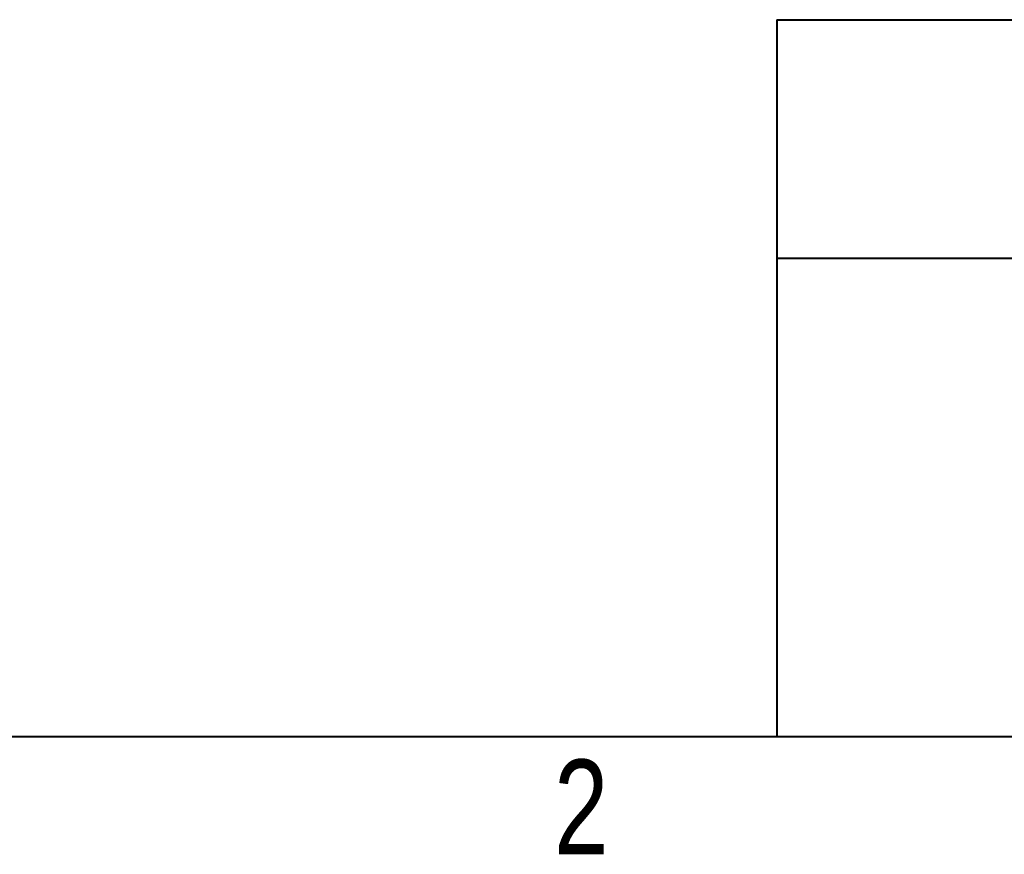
# Model space of a CAD drawing. Header units: inches. Extents: x 0.5 to 33, y 0.5 to 21.5.
# Tile 13 of 35: x 12.5 to 14.2, y 0.6 to 2. Entities that reach past the tile are written whole.
import ezdxf

# ---------------------------------------------------------------- set-up
doc = ezdxf.new("R2010")
doc.units = ezdxf.units.IN
doc.header["$MEASUREMENT"] = 0
doc.layers.add('2', color=179, linetype='Continuous')
doc.styles.add('SLDTEXTSTYLE0', font='TXT', dxfattribs={"width": 0.773196})

# ---------------------------------------------------------------- blocks, each defined once
blk = doc.blocks.new('SW_NOTE_0')
at = {"layer": '2', "color": 0, "insert": (1.1306, -0.0861), "char_height": 0.0625, "attachment_point": 2, "style": 'SLDTEXTSTYLE0'}
blk.add_mtext('(COLLECTIVELY, "ANALOGIC"). THIS INFORMATION MAY NOT BE COPIED, DISCLOSED TO ANY THIRD PARTIES, OR USED TO MAKE PRODUCTS OR COMPONENTS FOR ANY PARTY', dxfattribs=at)

msp = doc.modelspace()

# ---------------------------------------------------------------- linework, layer by layer
at = {"layer": '2', "lineweight": 40}
for p, q in [((13.7947, 1.9561), (13.7947, 0.775)), ((13.7947, 1.9561), (21.275, 1.9561)), ((16.1569, 1.5624), (13.7947, 1.5624))]:
    msp.add_line(p, q, dxfattribs=at)
at = {"layer": '2', "color": 7, "linetype": 'Continuous', "lineweight": 40}
msp.add_line((0.775, 0.775), (21.275, 0.775), dxfattribs=at)

# ---------------------------------------------------------------- block references
at = {"layer": '2'}
msp.add_blockref('SW_NOTE_0', (16.2588, 1.8345), dxfattribs=at)

# ---------------------------------------------------------------- texts
at = {"layer": '2', "insert": (13.4275, 0.7368), "char_height": 0.156, "attachment_point": 1, "style": 'SLDTEXTSTYLE0'}
msp.add_mtext('2', dxfattribs=at)

doc.saveas('drawing.dxf')
